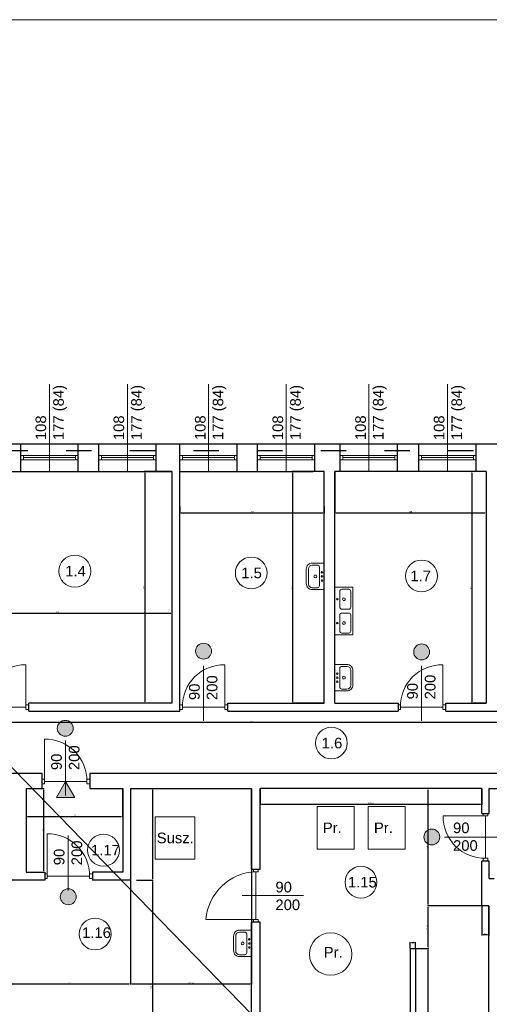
# Model space of a CAD drawing. Header units: millimetres. Extents: x 509 to 36614, y 492 to 3401.
# Tile 12 of 41: x 9020 to 9905, y 1505 to 3362. Entities that reach past the tile are written whole.
import ezdxf

# ---------------------------------------------------------------- set-up
doc = ezdxf.new("R2010")
doc.units = ezdxf.units.MM
doc.linetypes.add('ACAD_ISO03W100', pattern=[30, 12, -18])
for name, color, linetype, lineweight in [('A_Kontur_cienka', 250, 'Continuous', 0), ('B_Wyposażenie', 10, 'Continuous', 9), ('oddymianie', 5, 'Continuous', 20), ('opisy', 5, 'Continuous', 5), ('stolarka', 3, 'Continuous', 9), ('Wymiar', 7, 'Continuous', 5), ('wymiary', 6, 'Continuous', 5), ('ściany nośne', 1, 'Continuous', 25)]:
    doc.layers.add(name, color=color, linetype=linetype, lineweight=lineweight)
doc.styles.get("Standard").update_dxf_attribs({"font": 'ARIAL.TTF'})
doc.dimstyles.new('ISO-25', dxfattribs={"dimtxt": 2.5, "dimasz": 2.5, "dimexe": 1.25, "dimexo": 0.625, "dimtad": 1, "dimtxsty": 'Standard', "dimcen": 2.5, "dimadec": 0, "dimazin": 0, "dimtfac": 1, "dimtmove": 0, "dimatfit": 3, "dimfxl": 0, "dimarcsym": 0})

# ---------------------------------------------------------------- blocks, each defined once
blk = doc.blocks.new('*D326')
at = {"layer": 'Defpoints', "color": 0}
for p in [(8875.2, 2509.8), (9307.2, 2509.8), (9307.2, 2242.7)]:
    blk.add_point(p, dxfattribs=at)
at = {"layer": 'wymiary', "color": 0, "lineweight": -2}
for p, q in [((8875.2, 2509.2), (8875.2, 2241.5)), ((9307.2, 2509.2), (9307.2, 2241.5)), ((8877.7, 2242.7), (9304.7, 2242.7))]:
    blk.add_line(p, q, dxfattribs=at)
at = {"layer": 'wymiary', "color": 0}
for points in [[(8877.7, 2243.2), (8877.7, 2242.3), (8875.2, 2242.7)], [(9304.7, 2242.3), (9304.7, 2243.2), (9307.2, 2242.7)]]:
    blk.add_solid(points, dxfattribs=at)
at = {"layer": 'wymiary', "color": 0, "insert": (9091.2, 2244.6), "char_height": 2.5, "attachment_point": 5}
blk.add_mtext('432', dxfattribs=at)
blk = doc.blocks.new('*D327')
at = {"layer": 'Defpoints', "color": 0}
for p in [(9307.2, 2509.8), (9255.9, 2072.8), (9307.2, 2072.8)]:
    blk.add_point(p, dxfattribs=at)
at = {"layer": 'wymiary', "color": 0, "lineweight": -2}
for p, q in [((9306.6, 2509.8), (9254.6, 2509.8)), ((9255.9, 2507.3), (9255.9, 2075.3)), ((9306.6, 2072.8), (9254.6, 2072.8))]:
    blk.add_line(p, q, dxfattribs=at)
at = {"layer": 'wymiary', "color": 0}
for points in [[(9256.3, 2507.3), (9255.5, 2507.3), (9255.9, 2509.8)], [(9255.5, 2075.3), (9256.3, 2075.3), (9255.9, 2072.8)]]:
    blk.add_solid(points, dxfattribs=at)
at = {"layer": 'wymiary', "color": 0, "insert": (9254, 2291.3), "char_height": 2.5, "attachment_point": 5, "rotation": 90}
blk.add_mtext('437', dxfattribs=at)
blk = doc.blocks.new('*D328')
at = {"layer": 'Defpoints', "color": 0}
for p in [(9322.2, 2444), (9594.2, 2444), (9594.2, 2431.8)]:
    blk.add_point(p, dxfattribs=at)
at = {"layer": 'wymiary', "color": 0, "lineweight": -2}
for p, q in [((9322.2, 2443.4), (9322.2, 2430.5)), ((9594.2, 2443.4), (9594.2, 2430.5)), ((9324.7, 2431.8), (9591.7, 2431.8))]:
    blk.add_line(p, q, dxfattribs=at)
at = {"layer": 'wymiary', "color": 0}
for points in [[(9324.7, 2432.2), (9324.7, 2431.4), (9322.2, 2431.8)], [(9591.7, 2431.4), (9591.7, 2432.2), (9594.2, 2431.8)]]:
    blk.add_solid(points, dxfattribs=at)
at = {"layer": 'wymiary', "color": 0, "insert": (9458.2, 2433.7), "char_height": 2.5, "attachment_point": 5}
blk.add_mtext('272', dxfattribs=at)
blk = doc.blocks.new('*D329')
at = {"layer": 'Defpoints', "color": 0}
for p in [(9535, 2509.8), (9594.2, 2509.8), (9594.2, 2072.8)]:
    blk.add_point(p, dxfattribs=at)
at = {"layer": 'wymiary', "color": 0, "lineweight": -2}
for p, q in [((9593.6, 2509.8), (9533.7, 2509.8)), ((9535, 2075.3), (9535, 2507.3)), ((9593.6, 2072.8), (9533.7, 2072.8))]:
    blk.add_line(p, q, dxfattribs=at)
at = {"layer": 'wymiary', "color": 0}
for points in [[(9535.4, 2507.3), (9534.5, 2507.3), (9535, 2509.8)], [(9534.5, 2075.3), (9535.4, 2075.3), (9535, 2072.8)]]:
    blk.add_solid(points, dxfattribs=at)
at = {"layer": 'wymiary', "color": 0, "insert": (9533.1, 2291.3), "char_height": 2.5, "attachment_point": 5, "rotation": 90}
blk.add_mtext('437', dxfattribs=at)
blk = doc.blocks.new('*D330')
at = {"layer": 'Defpoints', "color": 0}
for p in [(9899.2, 2509.8), (9872.5, 2072.8), (9899.2, 2072.8)]:
    blk.add_point(p, dxfattribs=at)
at = {"layer": 'wymiary', "color": 0, "lineweight": -2}
for p, q in [((9898.6, 2509.8), (9871.3, 2509.8)), ((9872.5, 2507.3), (9872.5, 2075.3)), ((9898.6, 2072.8), (9871.3, 2072.8))]:
    blk.add_line(p, q, dxfattribs=at)
at = {"layer": 'wymiary', "color": 0}
for points in [[(9872.9, 2507.3), (9872.1, 2507.3), (9872.5, 2509.8)], [(9872.1, 2075.3), (9872.9, 2075.3), (9872.5, 2072.8)]]:
    blk.add_solid(points, dxfattribs=at)
at = {"layer": 'wymiary', "color": 0, "insert": (9870.6, 2291.3), "char_height": 2.5, "attachment_point": 5, "rotation": 90}
blk.add_mtext('437', dxfattribs=at)
blk = doc.blocks.new('*D331')
at = {"layer": 'Defpoints', "color": 0}
for p in [(9614.2, 2509.8), (9899.2, 2509.8), (9899.2, 2431.8)]:
    blk.add_point(p, dxfattribs=at)
at = {"layer": 'wymiary', "color": 0, "lineweight": -2}
for p, q in [((9614.2, 2509.2), (9614.2, 2430.5)), ((9899.2, 2509.2), (9899.2, 2430.5)), ((9616.7, 2431.8), (9896.7, 2431.8))]:
    blk.add_line(p, q, dxfattribs=at)
at = {"layer": 'wymiary', "color": 0}
for points in [[(9616.7, 2432.2), (9616.7, 2431.4), (9614.2, 2431.8)], [(9896.7, 2431.4), (9896.7, 2432.2), (9899.2, 2431.8)]]:
    blk.add_solid(points, dxfattribs=at)
at = {"layer": 'wymiary', "color": 0, "insert": (9756.7, 2433.7), "char_height": 2.5, "attachment_point": 5}
blk.add_mtext('285', dxfattribs=at)
blk = doc.blocks.new('*D335')
at = {"layer": 'Defpoints', "color": 0}
for p in [(8696.2, 2057.8), (10218.2, 2057.8), (8696.2, 2036)]:
    blk.add_point(p, dxfattribs=at)
at = {"layer": 'wymiary', "color": 0, "lineweight": -2}
for p, q in [((8696.2, 2057.2), (8696.2, 2034.7)), ((10218.2, 2057.2), (10218.2, 2034.7)), ((10215.7, 2036), (8698.7, 2036))]:
    blk.add_line(p, q, dxfattribs=at)
at = {"layer": 'wymiary', "color": 0}
for points in [[(8698.7, 2036.4), (8698.7, 2035.5), (8696.2, 2036)], [(10215.7, 2035.5), (10215.7, 2036.4), (10218.2, 2036)]]:
    blk.add_solid(points, dxfattribs=at)
at = {"layer": 'wymiary', "color": 0, "insert": (9457.2, 2037.9), "char_height": 2.5, "attachment_point": 5}
blk.add_mtext('1522', dxfattribs=at)
blk = doc.blocks.new('*D338')
at = {"layer": 'Defpoints', "color": 0}
for p in [(9032.2, 1911.8), (9214.2, 1911.8), (9214.2, 1859.1)]:
    blk.add_point(p, dxfattribs=at)
at = {"layer": 'wymiary', "color": 0, "lineweight": -2}
for p, q in [((9032.2, 1911.2), (9032.2, 1857.8)), ((9214.2, 1911.2), (9214.2, 1857.8)), ((9034.7, 1859.1), (9211.7, 1859.1))]:
    blk.add_line(p, q, dxfattribs=at)
at = {"layer": 'wymiary', "color": 0}
for points in [[(9034.7, 1859.5), (9034.7, 1858.7), (9032.2, 1859.1)], [(9211.7, 1858.7), (9211.7, 1859.5), (9214.2, 1859.1)]]:
    blk.add_solid(points, dxfattribs=at)
at = {"layer": 'wymiary', "color": 0, "insert": (9123.2, 1861), "char_height": 2.5, "attachment_point": 5}
blk.add_mtext('182', dxfattribs=at)
blk = doc.blocks.new('*D339')
at = {"layer": 'Defpoints', "color": 0}
for p in [(9032.2, 1911.8), (9032.2, 1753.8), (9065.2, 1753.8)]:
    blk.add_point(p, dxfattribs=at)
at = {"layer": 'wymiary', "color": 0, "lineweight": -2}
for p, q in [((9032.9, 1911.8), (9066.4, 1911.8)), ((9065.2, 1909.3), (9065.2, 1756.3)), ((9032.9, 1753.8), (9066.4, 1753.8))]:
    blk.add_line(p, q, dxfattribs=at)
at = {"layer": 'wymiary', "color": 0}
for points in [[(9065.6, 1909.3), (9064.8, 1909.3), (9065.2, 1911.8)], [(9064.8, 1756.3), (9065.6, 1756.3), (9065.2, 1753.8)]]:
    blk.add_solid(points, dxfattribs=at)
at = {"layer": 'wymiary', "color": 0, "insert": (9063.3, 1832.8), "char_height": 2.5, "attachment_point": 5, "rotation": 90}
blk.add_mtext('158', dxfattribs=at)
blk = doc.blocks.new('*D341')
at = {"layer": 'Defpoints', "color": 0}
for p in [(8998.2, 1738.8), (9229.2, 1738.8), (9229.2, 1543.2)]:
    blk.add_point(p, dxfattribs=at)
at = {"layer": 'wymiary', "color": 0, "lineweight": -2}
for p, q in [((8998.2, 1738.2), (8998.2, 1542)), ((9229.2, 1738.2), (9229.2, 1542)), ((9000.7, 1543.2), (9226.7, 1543.2))]:
    blk.add_line(p, q, dxfattribs=at)
at = {"layer": 'wymiary', "color": 0}
for points in [[(9000.7, 1543.6), (9000.7, 1542.8), (8998.2, 1543.2)], [(9226.7, 1542.8), (9226.7, 1543.6), (9229.2, 1543.2)]]:
    blk.add_solid(points, dxfattribs=at)
at = {"layer": 'wymiary', "color": 0, "insert": (9113.7, 1545.1), "char_height": 2.5, "attachment_point": 5}
blk.add_mtext('231', dxfattribs=at)
blk = doc.blocks.new('*D342')
at = {"layer": 'Defpoints', "color": 0}
for p in [(9457.2, 1911.8), (9229.2, 1738.8), (9457.2, 1543.2)]:
    blk.add_point(p, dxfattribs=at)
at = {"layer": 'wymiary', "color": 0, "lineweight": -2}
for p, q in [((9457.2, 1911.2), (9457.2, 1542)), ((9229.2, 1738.2), (9229.2, 1542)), ((9231.7, 1543.2), (9454.7, 1543.2))]:
    blk.add_line(p, q, dxfattribs=at)
at = {"layer": 'wymiary', "color": 0}
for points in [[(9231.7, 1543.6), (9231.7, 1542.8), (9229.2, 1543.2)], [(9454.7, 1542.8), (9454.7, 1543.6), (9457.2, 1543.2)]]:
    blk.add_solid(points, dxfattribs=at)
at = {"layer": 'wymiary', "color": 0, "insert": (9343.2, 1545.4), "char_height": 2.5, "attachment_point": 5}
blk.add_mtext('227,99', dxfattribs=at)
blk = doc.blocks.new('*D344')
at = {"layer": 'Defpoints', "color": 0}
for p in [(9239.9, 1911.8), (9239.9, 1738.8), (9270.7, 1738.8)]:
    blk.add_point(p, dxfattribs=at)
at = {"layer": 'wymiary', "color": 0, "lineweight": -2}
for p, q in [((9240.5, 1911.8), (9272, 1911.8)), ((9270.7, 1909.3), (9270.7, 1741.3)), ((9240.5, 1738.8), (9272, 1738.8))]:
    blk.add_line(p, q, dxfattribs=at)
at = {"layer": 'wymiary', "color": 0}
for points in [[(9271.2, 1909.3), (9270.3, 1909.3), (9270.7, 1911.8)], [(9270.3, 1741.3), (9271.2, 1741.3), (9270.7, 1738.8)]]:
    blk.add_solid(points, dxfattribs=at)
at = {"layer": 'wymiary', "color": 0, "insert": (9268.8, 1825.3), "char_height": 2.5, "attachment_point": 5, "rotation": 90}
blk.add_mtext('173', dxfattribs=at)
blk = doc.blocks.new('*D345')
at = {"layer": 'Defpoints', "color": 0}
for p in [(9239.9, 1738.8), (9190.9, 1339.8), (9270.7, 1339.8)]:
    blk.add_point(p, dxfattribs=at)
at = {"layer": 'wymiary', "color": 0, "lineweight": -2}
for p, q in [((9240.5, 1738.8), (9272, 1738.8)), ((9270.7, 1736.3), (9270.7, 1342.3)), ((9191.5, 1339.8), (9272, 1339.8))]:
    blk.add_line(p, q, dxfattribs=at)
at = {"layer": 'wymiary', "color": 0}
for points in [[(9271.2, 1736.3), (9270.3, 1736.3), (9270.7, 1738.8)], [(9270.3, 1342.3), (9271.2, 1342.3), (9270.7, 1339.8)]]:
    blk.add_solid(points, dxfattribs=at)
at = {"layer": 'wymiary', "color": 0, "insert": (9268.6, 1539.3), "char_height": 2.5, "attachment_point": 5, "rotation": 90}
blk.add_mtext('399,02', dxfattribs=at)
blk = doc.blocks.new('*D346')
at = {"layer": 'Defpoints', "color": 0}
for p in [(9766.2, 1609.8), (9790.3, 1609.8), (9766.2, 1339.8)]:
    blk.add_point(p, dxfattribs=at)
at = {"layer": 'wymiary', "color": 0, "lineweight": -2}
for p, q in [((9766.9, 1609.8), (9791.5, 1609.8)), ((9790.3, 1342.3), (9790.3, 1607.3)), ((9766.9, 1339.8), (9791.5, 1339.8))]:
    blk.add_line(p, q, dxfattribs=at)
at = {"layer": 'wymiary', "color": 0}
for points in [[(9790.7, 1607.3), (9789.8, 1607.3), (9790.3, 1609.8)], [(9789.8, 1342.3), (9790.7, 1342.3), (9790.3, 1339.8)]]:
    blk.add_solid(points, dxfattribs=at)
at = {"layer": 'wymiary', "color": 0, "insert": (9788.1, 1474.8), "char_height": 2.5, "attachment_point": 5, "rotation": 90}
blk.add_mtext('270,01', dxfattribs=at)
blk = doc.blocks.new('*D347')
at = {"layer": 'Defpoints', "color": 0}
for p in [(9756.2, 1620.8), (9756.2, 1609.8), (9766.2, 1609.8)]:
    blk.add_point(p, dxfattribs=at)
at = {"layer": 'wymiary', "color": 0, "lineweight": -2}
for p, q in [((9756.2, 1610.4), (9756.2, 1622.1)), ((9763.7, 1620.8), (9758.7, 1620.8)), ((9766.2, 1610.4), (9766.2, 1622.1))]:
    blk.add_line(p, q, dxfattribs=at)
at = {"layer": 'wymiary', "color": 0}
for points in [[(9758.7, 1621.3), (9758.7, 1620.4), (9756.2, 1620.8)], [(9763.7, 1620.4), (9763.7, 1621.3), (9766.2, 1620.8)]]:
    blk.add_solid(points, dxfattribs=at)
at = {"layer": 'wymiary', "color": 0, "insert": (9761.2, 1622.7), "char_height": 2.5, "attachment_point": 5}
blk.add_mtext('10', dxfattribs=at)
blk = doc.blocks.new('*D348')
at = {"layer": 'Defpoints', "color": 0}
for p in [(9891.2, 1690.8), (9904.2, 1690.8), (9891.2, 1635.7)]:
    blk.add_point(p, dxfattribs=at)
at = {"layer": 'wymiary', "color": 0, "lineweight": -2}
for p, q in [((9891.2, 1690.2), (9891.2, 1634.4)), ((9904.2, 1690.2), (9904.2, 1634.4)), ((9901.7, 1635.7), (9893.7, 1635.7))]:
    blk.add_line(p, q, dxfattribs=at)
at = {"layer": 'wymiary', "color": 0}
for points in [[(9893.7, 1636.1), (9893.7, 1635.3), (9891.2, 1635.7)], [(9901.7, 1635.3), (9901.7, 1636.1), (9904.2, 1635.7)]]:
    blk.add_solid(points, dxfattribs=at)
at = {"layer": 'wymiary', "color": 0, "insert": (9897.7, 1637.6), "char_height": 2.5, "attachment_point": 5}
blk.add_mtext('13', dxfattribs=at)
blk = doc.blocks.new('*D349')
at = {"layer": 'Defpoints', "color": 0}
for p in [(9790.3, 1690.8), (9891.2, 1690.8), (9766.2, 1609.8)]:
    blk.add_point(p, dxfattribs=at)
at = {"layer": 'wymiary', "color": 0, "lineweight": -2}
for p, q in [((9890.6, 1690.8), (9789, 1690.8)), ((9790.3, 1612.3), (9790.3, 1688.3)), ((9766.9, 1609.8), (9791.5, 1609.8))]:
    blk.add_line(p, q, dxfattribs=at)
at = {"layer": 'wymiary', "color": 0}
for points in [[(9790.7, 1688.3), (9789.8, 1688.3), (9790.3, 1690.8)], [(9789.8, 1612.3), (9790.7, 1612.3), (9790.3, 1609.8)]]:
    blk.add_solid(points, dxfattribs=at)
at = {"layer": 'wymiary', "color": 0, "insert": (9788.1, 1650.3), "char_height": 2.5, "attachment_point": 5, "rotation": 90}
blk.add_mtext('80,99', dxfattribs=at)
blk = doc.blocks.new('*D350')
at = {"layer": 'Defpoints', "color": 0}
for p in [(9790.3, 1911.8), (9891.2, 1911.8), (9891.2, 1690.8)]:
    blk.add_point(p, dxfattribs=at)
at = {"layer": 'wymiary', "color": 0, "lineweight": -2}
for p, q in [((9890.6, 1911.8), (9789, 1911.8)), ((9790.3, 1693.3), (9790.3, 1909.3)), ((9890.6, 1690.8), (9789, 1690.8))]:
    blk.add_line(p, q, dxfattribs=at)
at = {"layer": 'wymiary', "color": 0}
for points in [[(9790.7, 1909.3), (9789.8, 1909.3), (9790.3, 1911.8)], [(9789.8, 1693.3), (9790.7, 1693.3), (9790.3, 1690.8)]]:
    blk.add_solid(points, dxfattribs=at)
at = {"layer": 'wymiary', "color": 0, "insert": (9788.4, 1801.3), "char_height": 2.5, "attachment_point": 5, "rotation": 90}
blk.add_mtext('221', dxfattribs=at)
blk = doc.blocks.new('*D351')
at = {"layer": 'Defpoints', "color": 0}
for p in [(9473.2, 1911.8), (9891.2, 1911.8), (9891.2, 1882.2)]:
    blk.add_point(p, dxfattribs=at)
at = {"layer": 'wymiary', "color": 0, "lineweight": -2}
for p, q in [((9473.2, 1911.2), (9473.2, 1880.9)), ((9891.2, 1911.2), (9891.2, 1880.9)), ((9475.7, 1882.2), (9888.7, 1882.2))]:
    blk.add_line(p, q, dxfattribs=at)
at = {"layer": 'wymiary', "color": 0}
for points in [[(9475.7, 1882.6), (9475.7, 1881.8), (9473.2, 1882.2)], [(9888.7, 1881.8), (9888.7, 1882.6), (9891.2, 1882.2)]]:
    blk.add_solid(points, dxfattribs=at)
at = {"layer": 'wymiary', "color": 0, "insert": (9682.2, 1884.3), "char_height": 2.5, "attachment_point": 5}
blk.add_mtext('418,01', dxfattribs=at)

msp = doc.modelspace()

# ---------------------------------------------------------------- hatches: boundary and pattern name
at = {"layer": 'stolarka', "transparency": 33554687}
h = msp.add_hatch(color=251, dxfattribs=at)
h.dxf.hatch_style = 1
h.paths.add_polyline_path([(9381.726, 2170.764, 1), (9351.726, 2170.764, 1)])
h = msp.add_hatch(color=251, dxfattribs=at)
h.dxf.hatch_style = 1
h.paths.add_polyline_path([(9792.726, 2169.406, 1), (9762.726, 2169.406, 1)])
h = msp.add_hatch(color=251, dxfattribs=at)
h.dxf.hatch_style = 1
h.paths.add_polyline_path([(9121.07, 2025.315, 1), (9091.07, 2025.315, 1)])
h = msp.add_hatch(color=251, dxfattribs=at)
h.dxf.hatch_style = 1
h.paths.add_polyline_path([(9811.897, 1820.376, 1), (9781.897, 1820.376, 1)])
h = msp.add_hatch(color=251, dxfattribs=at)
h.dxf.hatch_style = 1
h.paths.add_polyline_path([(9126.737, 1707.578, 1), (9096.737, 1707.578, 1)])
at = {"layer": 'Wymiar', "transparency": 33554687}
h = msp.add_hatch(color=251, dxfattribs=at)
h.dxf.hatch_style = 1
h.paths.add_polyline_path([(9106.737, 1924.927), (9089.422, 1894.936), (9124.052, 1894.936)])

# ---------------------------------------------------------------- linework, layer by layer
at = {"layer": 'A_Kontur_cienka', "color": 0, "ltscale": 30}
msp.add_lwpolyline([(14267.815, 491.826), (7557.815, 491.826), (7557.815, 3361.826), (14267.815, 3361.826)], close=True, dxfattribs=at)
at = {"layer": 'B_Wyposażenie', "color": 251}
for p, q in [((9560.237, 2323.49), (9560.237, 2325.717)), ((9560.237, 2314.377), (9560.237, 2325.605)), ((9564.242, 2314.377), (9564.242, 2326.008)), ((9564.242, 2323.49), (9564.242, 2324.906)), ((9581.203, 2333.209), (9571.442, 2333.209)), ((9571.486, 2336.854), (9594.226, 2336.854)), ((9584.953, 2294.295), (9584.953, 2329.459)), ((9560.237, 2314.377), (9560.237, 2298.149)), ((9560.237, 2305.264), (9560.237, 2303.037)), ((9564.242, 2314.377), (9564.242, 2297.745)), ((9564.242, 2305.264), (9564.242, 2303.847)), ((9581.203, 2290.544), (9571.442, 2290.544)), ((9571.486, 2286.899), (9594.226, 2286.899)), ((9648.215, 2291.288), (9614.226, 2291.288)), ((9627.249, 2287.643), (9640.533, 2287.643)), ((9648.215, 2268.811), (9648.215, 2291.288)), ((9623.499, 2268.811), (9623.499, 2283.893)), ((9623.499, 2268.811), (9623.499, 2253.729)), ((9644.211, 2268.811), (9644.21, 2283.894)), ((9644.211, 2268.811), (9644.21, 2253.73)), ((9644.211, 2277.924), (9644.211, 2279.341)), ((9648.215, 2277.924), (9648.215, 2280.151)), ((9648.215, 2268.811), (9648.215, 2246.334)), ((9627.249, 2249.979), (9640.46, 2249.979)), ((9644.211, 2259.698), (9644.211, 2258.281)), ((9648.215, 2259.698), (9648.215, 2257.471)), ((9623.499, 2223.856), (9623.499, 2238.939)), ((9627.249, 2242.689), (9640.533, 2242.689)), ((9644.211, 2223.856), (9644.21, 2238.939)), ((9644.211, 2232.969), (9644.211, 2234.386)), ((9648.215, 2223.856), (9648.215, 2246.334)), ((9648.215, 2232.969), (9648.215, 2235.196)), ((9623.499, 2223.856), (9623.499, 2208.774)), ((9644.211, 2223.856), (9644.21, 2208.775)), ((9644.211, 2214.743), (9644.211, 2213.327)), ((9648.215, 2223.856), (9648.215, 2201.379)), ((9648.215, 2214.743), (9648.215, 2212.516)), ((9648.215, 2201.379), (9614.226, 2201.379)), ((9627.249, 2205.024), (9640.46, 2205.025)), ((9636.966, 2145.766), (9614.226, 2145.766)), ((9623.499, 2138.371), (9623.499, 2103.207)), ((9627.249, 2142.121), (9637.01, 2142.121)), ((9644.211, 2118.289), (9644.211, 2134.921)), ((9644.211, 2127.402), (9644.211, 2128.819)), ((9644.211, 2118.289), (9644.211, 2106.657)), ((9648.215, 2118.289), (9648.215, 2134.517)), ((9648.215, 2127.402), (9648.215, 2129.629)), ((9648.215, 2118.289), (9648.215, 2107.061)), ((9627.249, 2099.456), (9637.01, 2099.456)), ((9644.211, 2109.176), (9644.211, 2107.759)), ((9648.215, 2109.176), (9648.215, 2106.949)), ((9636.966, 2095.811), (9614.226, 2095.811)), ((9444.205, 1640.957), (9434.444, 1640.957)), ((9434.488, 1644.602), (9457.228, 1644.602)), ((9447.955, 1602.042), (9447.955, 1637.206)), ((9423.239, 1631.237), (9423.239, 1633.464)), ((9423.239, 1622.124), (9423.239, 1633.352)), ((9423.239, 1622.124), (9423.239, 1605.897)), ((9427.244, 1622.124), (9427.244, 1633.756)), ((9427.244, 1631.237), (9427.244, 1632.654)), ((9427.244, 1622.124), (9427.244, 1605.493)), ((9423.239, 1613.011), (9423.239, 1610.784)), ((9427.244, 1613.011), (9427.244, 1611.595)), ((9444.205, 1598.292), (9434.444, 1598.292)), ((9434.488, 1594.647), (9457.228, 1594.647))]:
    msp.add_line(p, q, dxfattribs=at)
for centre in [(9589.742, 2319.433), (9589.742, 2304.191), (9618.71, 2128.474), (9618.71, 2113.233), (9452.744, 1627.18), (9452.744, 1611.939)]:
    msp.add_circle(centre, 1.463, dxfattribs=at)
for centre, radius, start, end in [((9571.486, 2325.605), 11.249, 89.997207, 180.002793), ((9571.443, 2326.008), 7.201, 90.003602, 179.996398), ((9581.202, 2329.458), 3.751, 0.011278, 89.988722), ((9577.345, 2311.812), 2.565, 359.996323, 180.003677), ((9577.345, 2311.812), 2.565, 179.996323, 0.003677), ((9589.742, 2311.812), 1.463, 0, 180), ((9589.742, 2311.812), 1.463, 180, 0), ((9571.486, 2298.148), 11.249, 179.997207, 270.002793), ((9571.443, 2297.745), 7.201, 180.003602, 269.996398), ((9581.202, 2294.295), 3.751, 270.011278, 359.988722), ((9627.25, 2283.892), 3.751, 90.011278, 179.988722), ((9640.459, 2283.893), 3.751, 0.011278, 89.988722), ((9618.71, 2268.811), 1.463, 0, 180), ((9618.71, 2268.811), 1.463, 180, 0), ((9631.107, 2268.811), 2.565, 359.996323, 180.003677), ((9631.107, 2268.811), 2.565, 179.996323, 0.003677), ((9627.25, 2253.73), 3.751, 180.011278, 269.988722), ((9640.459, 2253.73), 3.751, 270.011278, 359.988722), ((9627.25, 2238.938), 3.751, 90.011278, 179.988722), ((9640.459, 2238.939), 3.751, 0.011278, 89.988722), ((9618.71, 2223.856), 1.463, 0, 180), ((9618.71, 2223.856), 1.463, 180, 0), ((9631.107, 2223.857), 2.565, 359.996323, 180.003677), ((9631.107, 2223.856), 2.565, 179.996323, 0.003677), ((9627.25, 2208.775), 3.751, 180.011278, 269.988722), ((9640.459, 2208.776), 3.751, 270.011278, 359.988722), ((9627.25, 2138.37), 3.751, 90.011278, 179.988722), ((9636.966, 2134.517), 11.249, 359.997207, 90.002793), ((9637.01, 2134.92), 7.201, 0.003602, 89.996398), ((9618.71, 2120.854), 1.463, 0, 180), ((9618.71, 2120.854), 1.463, 180, 0), ((9631.107, 2120.854), 2.565, 359.996323, 180.003677), ((9631.107, 2120.854), 2.565, 179.996323, 0.003677), ((9627.25, 2103.207), 3.751, 180.011278, 269.988722), ((9636.966, 2107.06), 11.249, 269.997207, 0.002793), ((9637.01, 2106.657), 7.201, 270.003602, 359.996398), ((9434.488, 1633.353), 11.249, 89.997207, 180.002793), ((9434.445, 1633.756), 7.201, 90.003602, 179.996398), ((9444.204, 1637.206), 3.751, 0.011278, 89.988722), ((9440.347, 1619.56), 2.565, 359.996323, 180.003677), ((9440.347, 1619.559), 2.565, 179.996323, 0.003677), ((9452.744, 1619.56), 1.463, 0, 180), ((9452.744, 1619.56), 1.463, 180, 0), ((9434.488, 1605.896), 11.249, 179.997207, 270.002793), ((9434.445, 1605.493), 7.201, 180.003602, 269.996398), ((9444.204, 1602.043), 3.751, 270.011278, 359.988722)]:
    msp.add_arc(centre, radius, start, end, dxfattribs=at)
at = {"layer": 'oddymianie'}
msp.add_lwpolyline([(9904.64, 1025.285), (8477.044, 2494.982)], dxfattribs=at)
at = {"layer": 'opisy', "color": 251}
for p, q in [((9076.226, 2509.788), (9076.226, 2674.373)), ((9223.226, 2509.788), (9223.226, 2674.373)), ((9376.226, 2509.788), (9376.226, 2674.373)), ((9522.226, 2509.788), (9522.226, 2674.373)), ((9678.226, 2509.788), (9678.226, 2674.373)), ((9826.226, 2509.788), (9826.226, 2674.373)), ((9366.726, 2039.288), (9366.726, 2143.001)), ((9777.726, 2039.288), (9777.726, 2143.001)), ((9106.737, 1898.927), (9106.737, 2002.639)), ((9580.549, 1877.585), (9580.549, 1797.585)), ((9650.549, 1877.585), (9580.549, 1877.585)), ((9650.549, 1797.585), (9650.549, 1877.585)), ((9676.818, 1877.585), (9676.818, 1797.585)), ((9746.818, 1877.585), (9676.818, 1877.585)), ((9746.818, 1797.585), (9746.818, 1877.585)), ((9275.415, 1858.561), (9275.415, 1778.561)), ((9350.415, 1858.561), (9275.415, 1858.561)), ((9350.415, 1778.561), (9350.415, 1858.561)), ((9111.737, 1719.414), (9111.737, 1823.126)), ((9924.234, 1820.29), (9820.521, 1820.29)), ((9580.549, 1797.585), (9650.549, 1797.585)), ((9676.818, 1797.585), (9746.818, 1797.585)), ((9275.415, 1778.561), (9350.415, 1778.561)), ((9439.229, 1709.804), (9555.108, 1709.804))]:
    msp.add_line(p, q, dxfattribs=at)
for centre, radius in [((9124.076, 2321.737), 30), ((9456.583, 2318.316), 30), ((9777.424, 2312.723), 30), ((9607.616, 1997.505), 30), ((9178.033, 1795.489), 30), ((9663.426, 1735.076), 30), ((9162.243, 1637.325), 30), ((9606.15, 1599.491), 40)]:
    msp.add_circle(centre, radius, dxfattribs=at)
at = {"layer": 'stolarka', "color": 251}
for p, q in [((9022.226, 2539.788), (9027.226, 2539.788)), ((9027.226, 2531.788), (9022.226, 2531.788)), ((9027.226, 2539.788), (9027.226, 2531.788)), ((9027.226, 2539.788), (9125.226, 2539.788)), ((9027.226, 2535.788), (9125.226, 2535.788)), ((9027.226, 2531.788), (9125.226, 2531.788)), ((9130.226, 2539.788), (9125.226, 2539.788)), ((9125.226, 2539.788), (9125.226, 2531.788)), ((9125.226, 2531.788), (9130.226, 2531.788)), ((9169.226, 2539.788), (9174.226, 2539.788)), ((9174.226, 2531.788), (9169.226, 2531.788)), ((9174.226, 2539.788), (9174.226, 2531.788)), ((9174.226, 2539.788), (9272.226, 2539.788)), ((9174.226, 2535.788), (9272.226, 2535.788)), ((9174.226, 2531.788), (9272.226, 2531.788)), ((9277.226, 2539.788), (9272.226, 2539.788)), ((9272.226, 2539.788), (9272.226, 2531.788)), ((9272.226, 2531.788), (9277.226, 2531.788)), ((9322.226, 2539.788), (9327.226, 2539.788)), ((9327.226, 2531.788), (9322.226, 2531.788)), ((9327.226, 2539.788), (9327.226, 2531.788)), ((9327.226, 2539.788), (9425.226, 2539.788)), ((9327.226, 2535.788), (9425.226, 2535.788)), ((9327.226, 2531.788), (9425.226, 2531.788)), ((9430.226, 2539.788), (9425.226, 2539.788)), ((9425.226, 2539.788), (9425.226, 2531.788)), ((9425.226, 2531.788), (9430.226, 2531.788)), ((9468.226, 2539.788), (9473.226, 2539.788)), ((9473.226, 2531.788), (9468.226, 2531.788)), ((9473.226, 2539.788), (9473.226, 2531.788)), ((9473.226, 2539.788), (9571.226, 2539.788)), ((9473.226, 2535.788), (9571.226, 2535.788)), ((9473.226, 2531.788), (9571.226, 2531.788)), ((9576.226, 2539.788), (9571.226, 2539.788)), ((9571.226, 2539.788), (9571.226, 2531.788)), ((9571.226, 2531.788), (9576.226, 2531.788)), ((9624.226, 2539.788), (9629.226, 2539.788)), ((9629.226, 2531.788), (9624.226, 2531.788)), ((9629.226, 2539.788), (9629.226, 2531.788)), ((9629.226, 2539.788), (9727.226, 2539.788)), ((9629.226, 2535.788), (9727.226, 2535.788)), ((9629.226, 2531.788), (9727.226, 2531.788)), ((9732.226, 2539.788), (9727.226, 2539.788)), ((9727.226, 2539.788), (9727.226, 2531.788)), ((9727.226, 2531.788), (9732.226, 2531.788)), ((9772.226, 2539.788), (9777.226, 2539.788)), ((9777.226, 2531.788), (9772.226, 2531.788)), ((9777.226, 2539.788), (9777.226, 2531.788)), ((9777.226, 2539.788), (9875.226, 2539.788)), ((9777.226, 2535.788), (9875.226, 2535.788)), ((9777.226, 2531.788), (9875.226, 2531.788)), ((9880.226, 2539.788), (9875.226, 2539.788)), ((9875.226, 2539.788), (9875.226, 2531.788)), ((9875.226, 2531.788), (9880.226, 2531.788)), ((9031.726, 2065.288), (9031.726, 2145.288)), ((9406.726, 2065.288), (9406.726, 2145.288)), ((9817.726, 2065.288), (9817.726, 2145.288)), ((9031.726, 2065.288), (8951.726, 2065.288)), ((9031.726, 2069.788), (9031.726, 2060.788)), ((9031.726, 2069.788), (9037.226, 2069.788)), ((9326.726, 2069.788), (9322.226, 2069.788)), ((9326.726, 2069.788), (9326.726, 2060.788)), ((9406.726, 2065.288), (9326.726, 2065.288)), ((9406.726, 2069.788), (9406.726, 2060.788)), ((9406.726, 2069.788), (9412.226, 2069.788)), ((9737.726, 2069.788), (9733.226, 2069.788)), ((9737.726, 2069.788), (9737.726, 2060.788)), ((9817.726, 2065.288), (9737.726, 2065.288)), ((9817.726, 2069.788), (9817.726, 2060.788)), ((9817.726, 2069.788), (9823.226, 2069.788)), ((9031.726, 2060.788), (9037.226, 2060.788)), ((9326.726, 2060.788), (9322.226, 2060.788)), ((9406.726, 2060.788), (9412.226, 2060.788)), ((9737.726, 2060.788), (9733.226, 2060.788)), ((9817.726, 2060.788), (9823.226, 2060.788)), ((9066.737, 1924.927), (9066.737, 2004.927)), ((9066.737, 1929.427), (9062.237, 1929.427)), ((9066.737, 1920.427), (9062.237, 1920.427)), ((9066.737, 1929.427), (9066.737, 1920.427)), ((9146.737, 1924.927), (9066.737, 1924.927)), ((9146.737, 1929.427), (9146.737, 1920.427)), ((9146.737, 1929.427), (9152.237, 1929.427)), ((9146.737, 1920.427), (9152.237, 1920.427)), ((9898.234, 1860.29), (9818.234, 1860.29)), ((9893.734, 1860.29), (9893.734, 1864.79)), ((9902.734, 1860.29), (9893.734, 1860.29)), ((9898.234, 1780.29), (9898.234, 1860.29)), ((9902.734, 1860.29), (9902.734, 1864.79)), ((9071.737, 1746.312), (9071.737, 1826.312)), ((9893.734, 1780.29), (9893.734, 1774.79)), ((9902.734, 1780.29), (9893.734, 1780.29)), ((9902.734, 1780.29), (9902.734, 1774.79)), ((9071.737, 1750.812), (9067.237, 1750.812)), ((9071.737, 1750.812), (9071.737, 1741.812)), ((9151.737, 1746.312), (9071.737, 1746.312)), ((9151.737, 1750.812), (9151.737, 1741.812)), ((9151.737, 1750.812), (9157.237, 1750.812)), ((9460.729, 1754.804), (9460.729, 1759.804)), ((9460.729, 1754.804), (9469.729, 1754.804)), ((9465.229, 1754.804), (9465.229, 1664.804)), ((9469.729, 1754.804), (9469.729, 1759.804)), ((9071.737, 1741.812), (9067.237, 1741.812)), ((9151.737, 1741.812), (9157.237, 1741.812)), ((9465.229, 1664.804), (9371.229, 1664.804)), ((9460.729, 1664.804), (9460.729, 1659.804)), ((9460.729, 1664.804), (9469.729, 1664.804)), ((9469.729, 1664.804), (9469.729, 1659.804))]:
    msp.add_line(p, q, dxfattribs=at)
for points in [[(9031.726, 2145.288, 0.42573526), (8951.726, 2065.288)], [(9406.726, 2145.288, 0.42573526), (9326.726, 2065.288)], [(9817.726, 2145.288, 0.42573526), (9737.726, 2065.288)], [(9066.737, 2004.927, -0.42573526), (9146.737, 1924.927)], [(9818.234, 1860.29, 0.42573526), (9898.234, 1780.29)], [(9071.737, 1826.312, -0.42573526), (9151.737, 1746.312)], [(9371.229, 1664.804, -0.38159533), (9465.229, 1754.804)]]:
    msp.add_lwpolyline(points, format="xyb", dxfattribs=at)
for centre in [(9366.726, 2170.764), (9777.726, 2169.406), (9106.07, 2025.315), (9796.897, 1820.376), (9111.737, 1707.578)]:
    msp.add_circle(centre, 15, dxfattribs=at)
at = {"layer": 'Wymiar', "color": 251}
for p, q in [((9106.737, 1924.927), (9089.422, 1894.936)), ((9106.737, 1924.927), (9124.052, 1894.936)), ((9124.052, 1894.936), (9089.422, 1894.936))]:
    msp.add_line(p, q, dxfattribs=at)
at = {"layer": 'ściany nośne', "color": 251}
for p, q in [((8376.226, 2561.788), (9273.226, 2561.788)), ((9022.226, 2509.788), (9022.226, 2561.788)), ((9130.226, 2509.788), (9130.226, 2561.788)), ((9169.226, 2509.788), (9169.226, 2561.788)), ((9273.226, 2561.788), (9573.226, 2561.788)), ((9277.226, 2509.788), (9277.226, 2561.788)), ((9322.226, 2509.788), (9322.226, 2561.788)), ((9430.185, 2509.788), (9430.185, 2561.788)), ((9468.226, 2509.788), (9468.226, 2561.788)), ((9573.226, 2561.788), (9599.226, 2561.788)), ((9576.185, 2509.788), (9576.185, 2562.282)), ((9599.226, 2561.788), (10019.226, 2561.788)), ((9624.226, 2509.788), (9624.226, 2561.788)), ((9732.226, 2509.788), (9732.226, 2561.788)), ((9772.226, 2509.788), (9772.226, 2561.788)), ((9880.226, 2509.788), (9880.226, 2561.788)), ((8875.226, 2509.788), (9273.226, 2509.788)), ((9273.226, 2509.788), (9307.226, 2509.788)), ((9307.226, 2072.788), (9307.226, 2509.788)), ((9322.226, 2509.788), (9573.226, 2509.788)), ((9322.226, 2072.788), (9322.226, 2509.788)), ((9594.226, 2509.788), (9573.226, 2509.788)), ((9594.226, 2072.788), (9594.226, 2509.788)), ((9899.226, 2509.788), (9614.226, 2509.788)), ((9614.226, 2072.788), (9614.226, 2509.788)), ((9899.226, 2509.788), (9899.226, 2072.788)), ((9307.226, 2072.788), (9037.226, 2072.788)), ((9037.226, 2057.788), (9037.226, 2072.788)), ((9322.226, 2057.788), (9322.226, 2072.788)), ((9412.226, 2057.788), (9412.226, 2072.788)), ((9412.226, 2072.788), (9594.226, 2072.788)), ((9614.226, 2072.788), (9733.226, 2072.788)), ((9733.226, 2072.788), (9733.226, 2057.788)), ((9823.226, 2072.788), (9899.226, 2072.788)), ((9823.226, 2057.788), (9823.226, 2072.788)), ((9037.226, 2057.788), (9322.226, 2057.788)), ((9412.226, 2057.788), (9733.226, 2057.788)), ((9823.226, 2057.788), (10028.226, 2057.788)), ((9062.237, 1939.836), (8838.23, 1939.836)), ((9062.237, 1911.813), (9062.237, 1939.836)), ((10081.226, 1939.836), (9152.237, 1939.837)), ((9152.237, 1939.836), (9152.237, 1911.811)), ((9032.237, 1911.813), (9032.237, 1753.813)), ((9032.237, 1911.813), (9062.237, 1911.813)), ((9152.237, 1911.813), (9214.237, 1911.813)), ((9214.237, 1911.813), (9214.237, 1753.813)), ((9229.237, 1911.813), (9229.237, 1738.81)), ((9229.237, 1911.813), (9457.23, 1911.803)), ((9457.229, 1759.804), (9457.23, 1911.803)), ((9473.229, 1759.804), (9473.23, 1911.803)), ((9891.237, 1911.733), (9473.23, 1911.802)), ((9891.236, 1864.79), (9891.237, 1911.79)), ((9905.236, 1864.79), (9905.24, 1911.729)), ((9905.24, 1911.729), (10059.226, 1911.788)), ((9891.236, 1864.79), (9905.236, 1864.79)), ((9891.231, 1690.795), (9891.233, 1774.791)), ((9905.237, 1774.79), (9891.233, 1774.791)), ((9905.236, 1741.791), (9905.237, 1774.79)), ((9032.237, 1753.813), (9067.237, 1753.813)), ((9067.237, 1753.813), (9067.237, 1738.81)), ((9214.237, 1753.813), (9157.237, 1753.813)), ((9157.237, 1753.813), (9157.237, 1738.81)), ((9457.229, 1759.804), (9473.229, 1759.804)), ((9067.237, 1738.81), (8998.237, 1738.81)), ((9229.237, 1738.81), (9157.237, 1738.81)), ((9905.236, 1741.791), (9914.231, 1741.791)), ((9904.231, 1690.795), (9891.231, 1690.795)), ((9904.229, 1339.788), (9904.231, 1690.795)), ((9457.226, 1339.788), (9457.228, 1659.804)), ((9473.228, 1659.804), (9457.228, 1659.804)), ((9473.226, 1339.788), (9473.228, 1659.804)), ((9756.231, 1609.802), (9756.23, 1339.788)), ((9756.231, 1609.802), (9766.231, 1609.802)), ((9766.231, 1609.802), (9766.23, 1339.788))]:
    msp.add_line(p, q, dxfattribs=at)
at = {"layer": 'ściany nośne', "color": 251, "linetype": 'ACAD_ISO03W100', "ltscale": 4}
msp.add_line((8387.509, 2549.511), (9909.252, 2549.511), dxfattribs=at)

# ---------------------------------------------------------------- texts
at = {"layer": 'opisy', "color": 251, "char_height": 20, "attachment_point": 1, "rotation": 90}
for s, insert, width in [('108\\P177 (84)', (9049.948, 2568.863), 104.91277), ('108\\P177 (84)', (9196.948, 2568.863), 104.91277), ('108\\P177 (84)', (9350.486, 2568.863), 104.91277), ('108\\P177 (84)', (9496.615, 2568.863), 104.91277), ('108\\P177 (84)', (9652.615, 2568.863), 104.91277), ('108\\P177 (84)', (9800.615, 2568.863), 104.91277), ('90\\P200', (9339.41, 2078.659), 6.69806), ('90\\P200', (9750.41, 2079.851), 6.69806), ('90\\P200', (9079.476, 1946.556), 6.69806), ('90\\P200', (9084.476, 1767.043), 6.69806)]:
    msp.add_mtext(s, dxfattribs=dict(at, insert=insert, width=width))
at = {"layer": 'opisy', "color": 251, "char_height": 20, "attachment_point": 1}
for s, insert, width in [('1.4', (9105.961, 2331.77), 104.91277), ('1.5', (9437.755, 2328.349), 104.91277), ('1.7', (9756.489, 2322.756), 104.91277), ('1.6', (9589.347, 2007.538), 104.91277), ('Pr.', (9591.519, 1847.651), 104.91277), ('Pr.', (9687.789, 1847.651), 104.91277), ('90\\P200', (9836.899, 1847.606), 6.69806), ('Susz.', (9278.438, 1828.627), 104.91277), ('1.17', (9154.648, 1805.522), 104.91277), ('90\\P200', (9502.107, 1735.852), 6.69806), ('1.15', (9638.821, 1745.109), 104.91277), ('1.16', (9137.684, 1649.916), 104.91277), ('Pr.', (9593.085, 1612.956), 104.91277)]:
    msp.add_mtext(s, dxfattribs=dict(at, insert=insert, width=width))

# ---------------------------------------------------------------- dimensions: what is measured, and where the dimension line sits
at = {"layer": 'wymiary', "color": 251}
for base, p1, p2, picture, middle in [((9307.226, 2242.738), (8875.226, 2509.788), (9307.226, 2509.788), '*D326', (9091.226, 2244.64)), ((9899.226, 2431.795), (9614.226, 2509.788), (9899.226, 2509.788), '*D331', (9756.726, 2433.696)), ((9594.226, 2431.795), (9322.226, 2443.995), (9594.226, 2443.995), '*D328', (9458.226, 2433.675)), ((8696.226, 2035.963), (10218.226, 2057.788), (8696.226, 2057.788), '*D335', (9457.226, 2037.865)), ((9214.237, 1859.072), (9032.237, 1911.813), (9214.237, 1911.813), '*D338', (9123.237, 1860.973)), ((9457.23, 1543.232), (9229.237, 1738.81), (9457.23, 1911.803), '*D342', (9343.233, 1545.359)), ((9891.237, 1882.196), (9473.23, 1911.803), (9891.237, 1911.791), '*D351', (9682.234, 1884.324)), ((9229.237, 1543.232), (8998.237, 1738.81), (9229.237, 1738.81), '*D341', (9113.737, 1545.134)), ((9891.231, 1635.677), (9904.231, 1690.795), (9891.231, 1690.795), '*D348', (9897.731, 1637.579)), ((9756.231, 1620.843), (9766.231, 1609.802), (9756.231, 1609.802), '*D347', (9761.231, 1622.745))]:
    dim = msp.add_linear_dim(base=base, p1=p1, p2=p2, dimstyle='ISO-25', dxfattribs=at)
    dim.commit()
    dim.dimension.update_dxf_attribs({"geometry": picture, "text_midpoint": middle})
for base, p1, p2, picture, middle in [((9255.869, 2072.788), (9307.226, 2509.788), (9307.226, 2072.788), '*D327', (9253.967, 2291.288)), ((9534.955, 2509.788), (9594.226, 2072.788), (9594.226, 2509.788), '*D329', (9533.053, 2291.288)), ((9872.502, 2072.788), (9899.226, 2509.788), (9899.226, 2072.788), '*D330', (9870.6, 2291.288)), ((9065.169, 1753.813), (9032.237, 1911.813), (9032.237, 1753.813), '*D339', (9063.268, 1832.813)), ((9270.735, 1738.81), (9239.912, 1911.813), (9239.912, 1738.81), '*D344', (9268.833, 1825.312)), ((9790.2522, 1911.7902), (9891.231, 1690.7949), (9891.2372, 1911.7902), '*D350', (9788.372, 1801.2926)), ((9270.735, 1339.788), (9239.912, 1738.81), (9190.906, 1339.788), '*D345', (9268.608, 1539.299)), ((9790.252, 1690.795), (9766.231, 1609.802), (9891.231, 1690.795), '*D349', (9788.125, 1650.298)), ((9790.252, 1609.802), (9766.23, 1339.788), (9766.231, 1609.802), '*D346', (9788.125, 1474.795))]:
    dim = msp.add_linear_dim(base=base, p1=p1, p2=p2, angle=90, dimstyle='ISO-25', dxfattribs=at)
    dim.commit()
    dim.dimension.update_dxf_attribs({"geometry": picture, "text_midpoint": middle})

doc.saveas('drawing.dxf')
